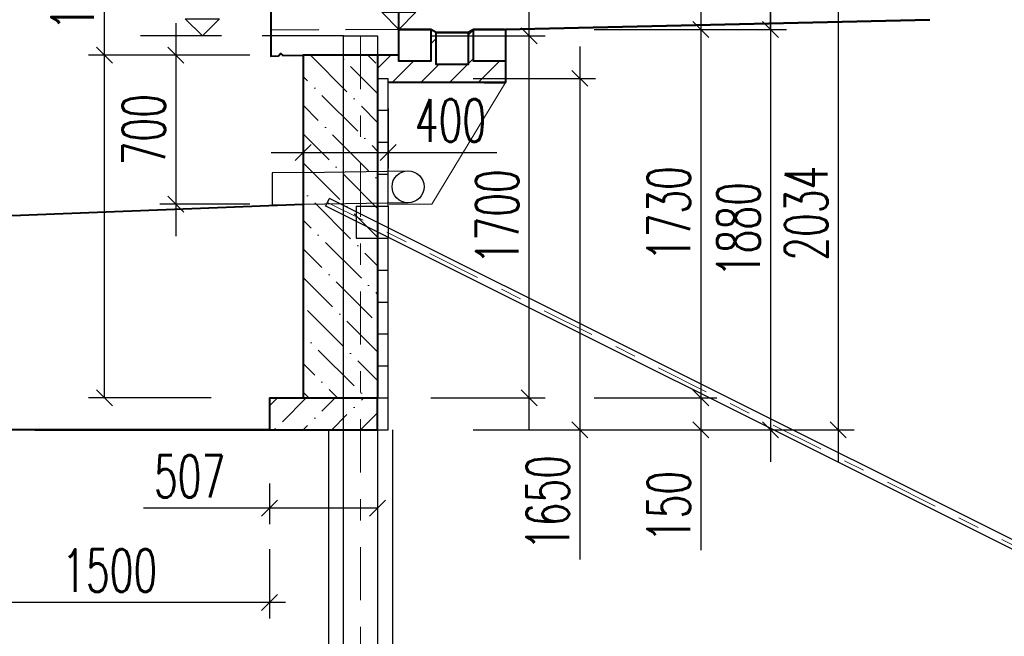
# Model space of a CAD drawing. Header units: metres. Extents: x -912764 to -454925, y -2226138 to -1112338.
# Tile 128 of 256: x -456346.58 to -456341.96, y -1112958.75 to -1112955.86. Entities that reach past the tile are written whole.
import ezdxf

# ---------------------------------------------------------------- set-up
doc = ezdxf.new("R2010")
doc.units = ezdxf.units.M
for name, pattern in [('DASHDOT', [1, 0.5, -0.25, 0, -0.25]), ('DASHED2', [0.375, 0.25, -0.125]), ('SOLID', [0]), ('ČÁRKOVANÁ', [19.05, 12.7, -6.35]), ('ČÁRKOVANÁX2', [38.1, 25.4, -12.7])]:
    doc.linetypes.add(name, pattern=pattern)
for name, color, linetype in [('!řezy tenká', 1, 'Continuous'), ('C3D_ZPR', 7, 'Continuous'), ('OZ', 3, 'Continuous')]:
    doc.layers.add(name, color=color, linetype=linetype)
for name, color, linetype, lineweight in [('_NOVÝ STAV', 1, 'Continuous', 30), ('_NOVÝ STAV - POPISKY KATASTR', 7, 'Continuous', 30), ('_VYTYČOVACÍ BODY', 200, 'Continuous', 0)]:
    doc.layers.add(name, color=color, linetype=linetype, lineweight=lineweight)
doc.layers.add('PDF2_13', color=140, linetype='Continuous', true_color=0x00bfff)
doc.layers.add('PDF_OZ', color=140, linetype='Continuous', true_color=0x00bfff)
doc.styles.add('StandardUzky', font='simplex.shx', dxfattribs={"width": 0.65})
doc.styles.add('znacky', font='arial.ttf')
doc.dimstyles.new('1000', dxfattribs={"dimscale": 0.5, "dimtxt": 1, "dimasz": 0.6, "dimexe": 0.3, "dimexo": 0.5, "dimgap": 0.5, "dimtad": 1, "dimzin": 1, "dimdsep": 46, "dimtxsty": 'znacky', "dimblk": 'OBLIQUE', "dimcen": 1, "dimdle": 0.3, "dimclrd": 256, "dimclre": 256, "dimclrt": 256, "dimadec": 3, "dimazin": 0, "dimtfac": 1, "dimtmove": 0, "dimatfit": 3, "dimldrblk": 'OBLIQUE', "dimfxl": 1, "dimlwd": -1, "dimlwe": -1, "dimarcsym": 0})

# ---------------------------------------------------------------- blocks, each defined once
blk = doc.blocks.new('_Oblique')
at = {"color": 0, "linetype": 'ByBlock', "lineweight": -2}
blk.add_line((-0.5, -0.5), (0.5, 0.5), dxfattribs=at)
blk = doc.blocks.new('*D337')
at = {"layer": 'C3D_ZPR', "color": 1, "transparency": 16777216}
for p, q in [((0.611, -1.8799), (0.611, 0.12)), ((0.15, -0.03), (0.686, -0.03)), ((0.15, -1.7299), (0.686, -1.7299))]:
    blk.add_line(p, q, dxfattribs=at)
at = {"layer": 'Defpoints', "color": 0, "lineweight": 50, "transparency": 16777216}
for p in [(-0.1, -0.03), (0.611, -0.03), (-0.1, -1.7299)]:
    blk.add_point(p, dxfattribs=at)
at = {"layer": 'C3D_ZPR', "color": 1, "transparency": 16777216, "xscale": 0.075, "yscale": 0.075, "zscale": 0.075}
for p, rotation in [((0.611, -0.03), 90), ((0.611, -1.7299), 270)]:
    blk.add_blockref('_Oblique', p, dxfattribs=dict(at, rotation=rotation))
at = {"layer": 'C3D_ZPR', "color": 1, "transparency": 16777216, "insert": (0.461, -0.88), "char_height": 0.2, "attachment_point": 5, "rotation": 90, "style": 'StandardUzky'}
blk.add_mtext('1700', dxfattribs=at)
blk = doc.blocks.new('*D989')
at = {"layer": 'C3D_ZPR', "color": 1, "transparency": 16777216}
for p, q in [((0.848, -0.0799), (0.848, -1.8799)), ((0.348, -0.2299), (0.923, -0.2299)), ((0.348, -1.8799), (0.923, -1.8799)), ((0.848, -1.8799), (0.848, -2.4883))]:
    blk.add_line(p, q, dxfattribs=at)
at = {"layer": 'Defpoints', "color": 0, "transparency": 16777216}
for p in [(-2.46, -0.2299), (-0.1, -1.8799), (0.848, -1.8799)]:
    blk.add_point(p, dxfattribs=at)
at = {"layer": 'C3D_ZPR', "color": 1, "transparency": 16777216, "xscale": 0.075, "yscale": 0.075, "zscale": 0.075}
for p, rotation in [((0.848, -0.2299), 90), ((0.848, -1.8799), 270)]:
    blk.add_blockref('_Oblique', p, dxfattribs=dict(at, rotation=rotation))
at = {"layer": 'C3D_ZPR', "color": 1, "transparency": 16777216, "insert": (0.698, -2.2216), "char_height": 0.2, "attachment_point": 5, "rotation": 90, "style": 'StandardUzky'}
blk.add_mtext('1650', dxfattribs=at)
blk = doc.blocks.new('*D339')
at = {"layer": 'C3D_ZPR', "color": 1, "transparency": 16777216}
for p, q in [((1.7427, 0.1542), (1.7427, 0.7246)), ((1.7427, 0), (1.7427, 0.3042)), ((1.2427, 0.1542), (1.8177, 0.1542)), ((1.2427, 0), (1.8177, 0))]:
    blk.add_line(p, q, dxfattribs=at)
at = {"layer": 'Defpoints', "color": 0, "lineweight": 50, "transparency": 16777216}
for p in [(-0.0296, 0.1542), (0, 0), (1.7427, 0)]:
    blk.add_point(p, dxfattribs=at)
at = {"layer": 'C3D_ZPR', "color": 1, "transparency": 16777216, "xscale": 0.075, "yscale": 0.075, "zscale": 0.075}
for p, rotation in [((1.7427, 0.1542), 90), ((1.7427, 0), 270)]:
    blk.add_blockref('_Oblique', p, dxfattribs=dict(at, rotation=rotation))
at = {"layer": 'C3D_ZPR', "color": 1, "transparency": 16777216, "insert": (1.5927, 0.5167), "char_height": 0.2, "attachment_point": 5, "rotation": 90, "style": 'StandardUzky'}
blk.add_mtext('154', dxfattribs=at)
blk = doc.blocks.new('*D991')
at = {"layer": 'C3D_ZPR', "color": 1, "transparency": 16777216}
for p, q in [((1.4161, -1.5799), (1.4161, -1.8799)), ((0.9161, -1.7299), (1.4911, -1.7299)), ((0.9161, -1.8799), (1.4911, -1.8799)), ((1.4161, -1.8799), (1.4161, -2.4447))]:
    blk.add_line(p, q, dxfattribs=at)
at = {"layer": 'Defpoints', "color": 0, "transparency": 16777216}
for p in [(-0.6068, -1.7299), (-0.6068, -1.8799), (1.4161, -1.8799)]:
    blk.add_point(p, dxfattribs=at)
at = {"layer": 'C3D_ZPR', "color": 1, "transparency": 16777216, "xscale": 0.075, "yscale": 0.075, "zscale": 0.075}
for p, rotation in [((1.4161, -1.7299), 90), ((1.4161, -1.8799), 270)]:
    blk.add_blockref('_Oblique', p, dxfattribs=dict(at, rotation=rotation))
at = {"layer": 'C3D_ZPR', "color": 1, "transparency": 16777216, "insert": (1.2661, -2.2399), "char_height": 0.2, "attachment_point": 5, "rotation": 90, "style": 'StandardUzky'}
blk.add_mtext('150', dxfattribs=at)
blk = doc.blocks.new('*D992')
at = {"layer": 'C3D_ZPR', "color": 1, "transparency": 16777216}
for p, q in [((-0.4496, -0.371), (-0.4496, -0.6524)), ((-0.05, -0.371), (-0.05, -0.6524)), ((-0.5996, -0.5774), (-0.05, -0.5774)), ((-0.05, -0.5774), (0.4593, -0.5774))]:
    blk.add_line(p, q, dxfattribs=at)
at = {"layer": 'Defpoints', "color": 0, "transparency": 16777216}
for p in [(-0.4496, -0.121), (-0.05, -0.121), (-0.05, -0.5774)]:
    blk.add_point(p, dxfattribs=at)
at = {"layer": 'C3D_ZPR', "color": 1, "transparency": 16777216, "xscale": 0.075, "yscale": 0.075, "zscale": 0.075, "rotation": 180}
blk.add_blockref('_Oblique', (-0.4496, -0.5774), dxfattribs=at)
at = {"layer": 'C3D_ZPR', "color": 1, "transparency": 16777216, "xscale": 0.075, "yscale": 0.075, "zscale": 0.075}
blk.add_blockref('_Oblique', (-0.05, -0.5774), dxfattribs=at)
at = {"layer": 'C3D_ZPR', "color": 1, "transparency": 16777216, "insert": (0.2421, -0.4274), "char_height": 0.2, "attachment_point": 5, "style": 'StandardUzky'}
blk.add_mtext('400', dxfattribs=at)
blk = doc.blocks.new('*D993')
at = {"layer": 'C3D_ZPR', "color": 1, "transparency": 16777216}
for p, q in [((1.7427, 0.15), (1.7427, -2.0299)), ((1.2427, 0), (1.8177, 0)), ((1.2427, -1.8799), (1.8177, -1.8799))]:
    blk.add_line(p, q, dxfattribs=at)
at = {"layer": 'Defpoints', "color": 0, "transparency": 16777216}
for p in [(0, 0), (-0.1, -1.8799), (1.7427, -1.8799)]:
    blk.add_point(p, dxfattribs=at)
at = {"layer": 'C3D_ZPR', "color": 1, "transparency": 16777216, "xscale": 0.075, "yscale": 0.075, "zscale": 0.075}
for p, rotation in [((1.7427, 0), 90), ((1.7427, -1.8799), 270)]:
    blk.add_blockref('_Oblique', p, dxfattribs=dict(at, rotation=rotation))
at = {"layer": 'C3D_ZPR', "color": 1, "transparency": 16777216, "insert": (1.5927, -0.94), "char_height": 0.2, "attachment_point": 5, "rotation": 90, "style": 'StandardUzky'}
blk.add_mtext('1880', dxfattribs=at)
blk = doc.blocks.new('*D336')
at = {"layer": 'C3D_ZPR', "color": 1, "transparency": 16777216}
for p, q in [((1.4161, 0.15), (1.4161, -1.8799)), ((0.9161, 0), (1.4911, 0)), ((0.9161, -1.7299), (1.4911, -1.7299))]:
    blk.add_line(p, q, dxfattribs=at)
at = {"layer": 'Defpoints', "color": 0, "lineweight": 50, "transparency": 16777216}
for p in [(0, 0), (-0.1, -1.7299), (1.4161, -1.7299)]:
    blk.add_point(p, dxfattribs=at)
at = {"layer": 'C3D_ZPR', "color": 1, "transparency": 16777216, "xscale": 0.075, "yscale": 0.075, "zscale": 0.075}
for p, rotation in [((1.4161, 0), 90), ((1.4161, -1.7299), 270)]:
    blk.add_blockref('_Oblique', p, dxfattribs=dict(at, rotation=rotation))
at = {"layer": 'C3D_ZPR', "color": 1, "transparency": 16777216, "insert": (1.2661, -0.865), "char_height": 0.2, "attachment_point": 5, "rotation": 90, "style": 'StandardUzky'}
blk.add_mtext('1730', dxfattribs=at)
blk = doc.blocks.new('*D994')
at = {"layer": 'C3D_ZPR', "color": 1, "transparency": 16777216}
for p, q in [((-0.6068, -2.1316), (-0.6068, -2.3233)), ((-0.1, -2.1316), (-0.1, -2.3233)), ((-0.6068, -2.2483), (-1.1989, -2.2483)), ((-0.1, -2.2483), (-0.7568, -2.2483))]:
    blk.add_line(p, q, dxfattribs=at)
at = {"layer": 'Defpoints', "color": 0, "transparency": 16777216}
for p in [(-0.6068, -1.8816), (-0.1, -1.8816), (-0.1, -2.2483)]:
    blk.add_point(p, dxfattribs=at)
at = {"layer": 'C3D_ZPR', "color": 1, "transparency": 16777216, "xscale": 0.075, "yscale": 0.075, "zscale": 0.075, "rotation": 180}
blk.add_blockref('_Oblique', (-0.6068, -2.2483), dxfattribs=at)
at = {"layer": 'C3D_ZPR', "color": 1, "transparency": 16777216, "xscale": 0.075, "yscale": 0.075, "zscale": 0.075}
blk.add_blockref('_Oblique', (-0.1, -2.2483), dxfattribs=at)
at = {"layer": 'C3D_ZPR', "color": 1, "transparency": 16777216, "insert": (-0.9818, -2.0983), "char_height": 0.2, "attachment_point": 5, "style": 'StandardUzky'}
blk.add_mtext('507', dxfattribs=at)
blk = doc.blocks.new('*D405')
at = {"layer": 'C3D_ZPR', "color": 1, "transparency": 16777216}
for p, q in [((-1.0466, 0.029), (-1.0466, -0.971)), ((-0.6996, -0.121), (-1.1216, -0.121)), ((-0.6996, -0.821), (-1.1216, -0.821))]:
    blk.add_line(p, q, dxfattribs=at)
at = {"layer": 'Defpoints', "color": 0, "transparency": 16777216}
for p in [(-0.4496, -0.121), (-1.0466, -0.821), (-0.4496, -0.821)]:
    blk.add_point(p, dxfattribs=at)
at = {"layer": 'C3D_ZPR', "color": 1, "transparency": 16777216, "xscale": 0.075, "yscale": 0.075, "zscale": 0.075}
for p, rotation in [((-1.0466, -0.121), 90), ((-1.0466, -0.821), 270)]:
    blk.add_blockref('_Oblique', p, dxfattribs=dict(at, rotation=rotation))
at = {"layer": 'C3D_ZPR', "color": 1, "transparency": 16777216, "insert": (-1.1966, -0.471), "char_height": 0.2, "attachment_point": 5, "rotation": 90, "style": 'StandardUzky'}
blk.add_mtext('700', dxfattribs=at)
blk = doc.blocks.new('*D338')
at = {"layer": 'C3D_ZPR', "color": 1, "transparency": 16777216}
for p, q in [((2.0611, 0.3042), (2.0611, -2.0299)), ((1.5611, 0.1542), (2.1361, 0.1542)), ((1.5611, -1.8799), (2.1361, -1.8799))]:
    blk.add_line(p, q, dxfattribs=at)
at = {"layer": 'Defpoints', "color": 0, "lineweight": 50, "transparency": 16777216}
for p in [(-0.0296, 0.1542), (-0.05, -1.8799), (2.0611, -1.8799)]:
    blk.add_point(p, dxfattribs=at)
at = {"layer": 'C3D_ZPR', "color": 1, "transparency": 16777216, "xscale": 0.075, "yscale": 0.075, "zscale": 0.075}
for p, rotation in [((2.0611, 0.1542), 90), ((2.0611, -1.8799), 270)]:
    blk.add_blockref('_Oblique', p, dxfattribs=dict(at, rotation=rotation))
at = {"layer": 'C3D_ZPR', "color": 1, "transparency": 16777216, "insert": (1.9111, -0.8629), "char_height": 0.2, "attachment_point": 5, "rotation": 90, "style": 'StandardUzky'}
blk.add_mtext('2034', dxfattribs=at)
blk = doc.blocks.new('*D404')
at = {"layer": 'C3D_ZPR', "color": 1, "transparency": 16777216}
for p, q in [((-1.3806, -0.121), (-1.3806, 0.4826)), ((-1.3806, -1.7299), (-1.3806, 0.029)), ((-0.8806, -0.121), (-1.4556, -0.121)), ((-0.8806, -1.7299), (-1.4556, -1.7299))]:
    blk.add_line(p, q, dxfattribs=at)
at = {"layer": 'Defpoints', "color": 0, "transparency": 16777216}
for p in [(-0.45, -0.121), (-1.3806, -1.7299), (-0.4496, -1.7299)]:
    blk.add_point(p, dxfattribs=at)
at = {"layer": 'C3D_ZPR', "color": 1, "transparency": 16777216, "xscale": 0.075, "yscale": 0.075, "zscale": 0.075}
for p, rotation in [((-1.3806, -0.121), 90), ((-1.3806, -1.7299), 270)]:
    blk.add_blockref('_Oblique', p, dxfattribs=dict(at, rotation=rotation))
at = {"layer": 'C3D_ZPR', "color": 1, "transparency": 16777216, "insert": (-1.5306, 0.2191), "char_height": 0.2, "attachment_point": 5, "rotation": 90, "style": 'StandardUzky'}
blk.add_mtext('1609', dxfattribs=at)
blk = doc.blocks.new('A$Cac58f5a3')
at = {"layer": '_NOVÝ STAV', "lineweight": 15}
for p in [(0, 0), (-0.5457, -0.571)]:
    blk.add_line(p, (-0.3461, -0.571), dxfattribs=at)
at = {"layer": '_NOVÝ STAV'}
for p, q in [((-0.9453, -0.4214), (-1.0953, -0.4238)), ((-1.0953, -0.4238), (-1.0953, -0.5738)), ((-1.0953, -0.5738), (-0.9453, -0.571))]:
    blk.add_line(p, q, dxfattribs=at)
at = {"layer": '_NOVÝ STAV', "linetype": 'ČÁRKOVANÁ', "lineweight": -3, "ltscale": 0.05, "flags": 128}
for points in [[(-0.9453, -0.4214), (-0.4596, -0.4138)], [(-0.4572, -0.5638), (-0.9453, -0.5714)]]:
    blk.add_lwpolyline(points, dxfattribs=at)
at = {"layer": '_NOVÝ STAV', "lineweight": -3}
blk.add_circle((-0.4572, -0.4888), 0.075, dxfattribs=at)
blk = doc.blocks.new('*D308')
at = {"layer": 'C3D_ZPR', "color": 1, "transparency": 16777216}
for p, q in [((-456344.3012, -1112954.7096), (-456344.3012, -1112954.3846)), ((-456342.3112, -1112954.7096), (-456342.3112, -1112954.3846)), ((-456344.3762, -1112954.4596), (-456342.2362, -1112954.4596))]:
    blk.add_line(p, q, dxfattribs=at)
at = {"layer": 'Defpoints', "color": 0, "lineweight": 50, "transparency": 16777216}
for p in [(-456342.3112, -1112954.4596), (-456342.3112, -1112955.8553), (-456344.3012, -1112955.9008)]:
    blk.add_point(p, dxfattribs=at)
at = {"layer": 'C3D_ZPR', "color": 1, "transparency": 16777216, "xscale": 0.075, "yscale": 0.075, "zscale": 0.075, "rotation": 180}
blk.add_blockref('_Oblique', (-456344.3012, -1112954.4596), dxfattribs=at)
at = {"layer": 'C3D_ZPR', "color": 1, "transparency": 16777216, "xscale": 0.075, "yscale": 0.075, "zscale": 0.075}
blk.add_blockref('_Oblique', (-456342.3112, -1112954.4596), dxfattribs=at)
at = {"layer": 'C3D_ZPR', "color": 1, "transparency": 16777216, "insert": (-456343.3062, -1112954.3096), "char_height": 0.2, "attachment_point": 5, "style": 'StandardUzky'}
blk.add_mtext('1990', dxfattribs=at)
blk = doc.blocks.new('Vyskova_sipka')
at = {"color": 0, "linetype": 'ByBlock', "lineweight": -2}
for p, q in [((0, 0), (-4, 4)), ((-4, 4), (4, 4)), ((4, 4), (0, 0))]:
    blk.add_line(p, q, dxfattribs=at)
blk = doc.blocks.new('*D347')
at = {"layer": 'C3D_ZPR', "color": 1, "transparency": 16777216}
for p, q in [((-456347.8652, -1112954.2256), (-456347.8652, -1112953.9006)), ((-456345.3997, -1112954.2256), (-456345.3997, -1112953.9006)), ((-456347.9402, -1112953.9756), (-456345.3247, -1112953.9756))]:
    blk.add_line(p, q, dxfattribs=at)
at = {"layer": 'Defpoints', "color": 0, "transparency": 16777216}
for p in [(-456345.3997, -1112953.9756), (-456345.3997, -1112955.7741), (-456347.8652, -1112956.8235)]:
    blk.add_point(p, dxfattribs=at)
at = {"layer": 'C3D_ZPR', "color": 1, "transparency": 16777216, "xscale": 0.075, "yscale": 0.075, "zscale": 0.075, "rotation": 180}
blk.add_blockref('_Oblique', (-456347.8652, -1112953.9756), dxfattribs=at)
at = {"layer": 'C3D_ZPR', "color": 1, "transparency": 16777216, "xscale": 0.075, "yscale": 0.075, "zscale": 0.075}
blk.add_blockref('_Oblique', (-456345.3997, -1112953.9756), dxfattribs=at)
at = {"layer": 'C3D_ZPR', "color": 1, "transparency": 16777216, "insert": (-456346.6324, -1112953.8256), "char_height": 0.2, "attachment_point": 5, "style": 'StandardUzky'}
blk.add_mtext('2465', dxfattribs=at)
blk = doc.blocks.new('*D411')
at = {"layer": 'C3D_ZPR', "color": 1, "transparency": 16777216}
for p, q in [((-456346.908, -1112958.3412), (-456346.908, -1112958.6662)), ((-456345.408, -1112958.3412), (-456345.408, -1112958.6662)), ((-456345.333, -1112958.5912), (-456346.983, -1112958.5912))]:
    blk.add_line(p, q, dxfattribs=at)
at = {"layer": 'Defpoints', "color": 0, "transparency": 16777216}
for p in [(-456346.908, -1112957.7807), (-456345.408, -1112957.7807), (-456346.908, -1112958.5912)]:
    blk.add_point(p, dxfattribs=at)
at = {"layer": 'C3D_ZPR', "color": 1, "transparency": 16777216, "xscale": 0.075, "yscale": 0.075, "zscale": 0.075, "rotation": 180}
blk.add_blockref('_Oblique', (-456346.908, -1112958.5912), dxfattribs=at)
at = {"layer": 'C3D_ZPR', "color": 1, "transparency": 16777216, "xscale": 0.075, "yscale": 0.075, "zscale": 0.075}
blk.add_blockref('_Oblique', (-456345.408, -1112958.5912), dxfattribs=at)
at = {"layer": 'C3D_ZPR', "color": 1, "transparency": 16777216, "insert": (-456346.158, -1112958.4412), "char_height": 0.2, "attachment_point": 5, "style": 'StandardUzky'}
blk.add_mtext('1500', dxfattribs=at)
blk = doc.blocks.new('A$C4eac8e0d')
at = {"layer": '_NOVÝ STAV', "linetype": 'ČÁRKOVANÁ', "lineweight": 5}
h = blk.add_hatch(dxfattribs=at)
h.set_pattern_fill('ANSI31', color=256, scale=0.03)
h.paths.add_polyline_path([(0.325, 0), (0.325, -0.1648), (0.175, -0.1648), (0.175, -0.0148), (0.15, 0), (0.15, -0.15), (0, -0.15), (0, -0.121), (-0.1, -0.121), (-0.1, -0.23), (-0.05, -0.23), (-0.05, -0.25), (0.5, -0.25), (0.5, -0.15), (0.35, -0.15), (0.35, 0)])
at = {"layer": '_NOVÝ STAV', "linetype": 'SOLID', "lineweight": 5}
h = blk.add_hatch(dxfattribs=at)
h.set_pattern_fill('ANSI36', color=1, scale=0.03, angle=90)
h.paths.add_polyline_path([(-0.1, -0.121), (-0.4496, -0.121), (-0.4496, -1.7299), (-0.1, -1.7299)])
h = blk.add_hatch(dxfattribs=at)
h.set_pattern_fill('ANSI36', color=1, scale=0.03)
h.paths.add_polyline_path([(-0.1, -1.7299), (-0.6068, -1.7299), (-0.6068, -1.8799), (-0.1, -1.8799)])
at = {"layer": 'OZ', "color": 1}
for p, q in [((-0.26, -0.03), (-0.1, -0.03)), ((-0.26, -6.03), (-0.26, -0.03)), ((-0.1, -0.03), (-0.1, -6.03)), ((-0.3436, -0.8307), (-0.3255, -0.7945)), ((6.7997, -4.4022), (-0.3435, -0.8306)), ((6.8178, -4.3661), (-0.3255, -0.7945)), ((-0.2004, -0.83), (-0.2004, -0.98)), ((-0.2, -0.83), (-0.1, -0.83)), ((-0.2, -0.98), (-0.1, -0.98))]:
    blk.add_line(p, q, dxfattribs=at)
at = {"layer": 'OZ', "color": 6, "linetype": 'DASHDOT', "lineweight": 15, "ltscale": 0.5}
for p, q in [((-0.18, -0.03), (-0.18, -6.03)), ((6.8087, -4.3843), (-0.3346, -0.8127))]:
    blk.add_line(p, q, dxfattribs=at)
at = {"layer": 'OZ', "color": 140, "lineweight": 25}
for p, q in [((-0.1, -0.38), (-0.1, -0.23)), ((-0.1, -0.38), (-0.1, -0.23)), ((-0.1, -0.53), (-0.1, -0.38)), ((-0.1, -0.68), (-0.1, -0.53)), ((-0.1, -0.83), (-0.1, -0.68)), ((-0.1, -1.13), (-0.1, -0.98)), ((-0.1, -1.13), (-0.1, -0.98)), ((-0.1, -1.28), (-0.1, -1.13)), ((-0.1, -1.43), (-0.1, -1.28)), ((-0.1, -1.5799), (-0.1, -1.4299)), ((-0.1, -1.7299), (-0.1, -1.5799))]:
    blk.add_line(p, q, dxfattribs=at)
at = {"layer": 'OZ', "color": 140, "lineweight": 30}
for p, q in [((-0.1, -0.23), (-0.05, -0.23)), ((-0.05, -0.53), (-0.05, -0.23)), ((-0.1, -0.38), (-0.05, -0.38)), ((-0.1, -0.38), (-0.05, -0.38)), ((-0.1, -0.53), (-0.05, -0.53)), ((-0.1, -0.53), (-0.05, -0.53)), ((-0.05, -0.68), (-0.05, -0.53)), ((-0.1, -0.68), (-0.05, -0.68)), ((-0.1, -0.68), (-0.05, -0.68)), ((-0.05, -0.83), (-0.05, -0.68)), ((-0.1, -0.83), (-0.05, -0.83)), ((-0.1, -0.83), (-0.05, -0.83)), ((-0.1, -0.98), (-0.05, -0.98)), ((-0.1, -0.98), (-0.05, -0.98)), ((-0.05, -1.43), (-0.05, -0.98)), ((-0.1, -1.13), (-0.05, -1.13)), ((-0.1, -1.13), (-0.05, -1.13)), ((-0.1, -1.28), (-0.05, -1.28)), ((-0.1, -1.28), (-0.05, -1.28)), ((-0.1, -1.4299), (-0.05, -1.4299)), ((-0.1, -1.43), (-0.05, -1.43)), ((-0.05, -1.5799), (-0.05, -1.4299)), ((-0.1, -1.5799), (-0.05, -1.5799)), ((-0.1, -1.5799), (-0.05, -1.5799)), ((-0.05, -1.8799), (-0.05, -1.5799)), ((-0.1, -1.7299), (-0.05, -1.7299)), ((-0.1, -1.8799), (-0.05, -1.8799))]:
    blk.add_line(p, q, dxfattribs=at)
at = {"layer": 'OZ', "color": 1, "lineweight": 30}
blk.add_line((-0.05, -0.83), (-0.05, -0.98), dxfattribs=at)
at = {"layer": 'OZ', "color": 1, "linetype": 'ČÁRKOVANÁX2', "lineweight": 25, "ltscale": 0.05}
for p, q in [((-0.33, -1.8816), (-0.33, -6.03)), ((-0.03, -1.8799), (-0.03, -6.03))]:
    blk.add_line(p, q, dxfattribs=at)
at = {"layer": 'PDF2_13', "color": 1, "linetype": 'Continuous', "lineweight": 40}
for p, q in [((0, -0.121), (-0.45, -0.121)), ((-0.1, -0.121), (-0.1, -1.7299)), ((-0.6068, -1.7299), (-0.1, -1.7299)), ((-0.6068, -1.7299), (-0.6068, -1.8799)), ((-0.1, -1.8799), (-0.1, -1.7299)), ((-0.6068, -1.8799), (-0.1, -1.8799))]:
    blk.add_line(p, q, dxfattribs=at)
for points in [[(0, -0.121), (0, 0.1225), (-0.0296, 0.1542), (-0.5504, 0.1743), (-0.6001, 0.1267), (-0.6001, -0.1252), (-0.5652, -0.1241), (-0.5557, -0.1135), (-0.5451, -0.1231), (-0.4496, -0.121), (-0.4496, -1.7299)], [(0.5, 0), (0.5, -0.15), (0.5, -0.25), (-0.05, -0.25)]]:
    blk.add_lwpolyline(points, dxfattribs=at)
at = {"layer": 'PDF2_13', "color": 1, "linetype": 'Continuous', "lineweight": 40, "flags": 128}
for points in [[(0.4957, 0), (0.35, 0), (0.325, -0.0148), (0.175, -0.0148), (0.15, 0), (0, 0)], [(0.4, -0.25), (0.4957, -0.25)]]:
    blk.add_lwpolyline(points, dxfattribs=at)
at = {"layer": 'PDF2_13', "color": 1, "linetype": 'Continuous', "lineweight": 40}
for points in [[(0, 0), (0.15, 0), (0.15, -0.15), (0, -0.15)], [(0.175, -0.0148), (0.325, -0.0148), (0.325, -0.1648), (0.175, -0.1648)], [(0.35, 0), (0.5, 0), (0.5, -0.15), (0.35, -0.15)]]:
    blk.add_lwpolyline(points, close=True, dxfattribs=at)
at = {"layer": 'PDF_OZ', "color": 5, "linetype": 'DASHED2', "lineweight": 30}
blk.add_line((0, 0), (-0.6001, -0.0035), dxfattribs=at)
at = {"layer": '_VYTYČOVACÍ BODY'}
blk.add_blockref('A$Cac58f5a3', (0.5, -0.25), dxfattribs=at)
at = {"layer": 'C3D_ZPR'}
for base, p1, p2, picture, middle, dimtype in [((1.7427, 0), (-0.0296, 0.1542), (0, 0), '*D339', (1.7427, 0.5167), 128), ((-1.3806, -1.7299), (-0.45, -0.121), (-0.4496, -1.7299), '*D404', (-1.3806, 0.2191), 128), ((0.848, -1.8799), (-2.46, -0.2299), (-0.1, -1.8799), '*D989', (0.848, -2.2216), 160), ((1.4161, -1.8799), (-0.6068, -1.7299), (-0.6068, -1.8799), '*D991', (1.4161, -2.2399), 160)]:
    dim = blk.add_linear_dim(base=base, p1=p1, p2=p2, angle=90, dimstyle='1000', override={"dimscale": 1, "dimtxt": 0.2, "dimasz": 0.075, "dimexe": 0.075, "dimexo": 0.25, "dimgap": 0.05, "dimdec": 0, "dimlfac": 1000, "dimdsep": 44, "dimtxsty": 'StandardUzky', "dimcen": 0.5, "dimdle": 0.15, "dimclrd": 1, "dimclre": 1, "dimclrt": 1, "dimfxl": 0.5, "dimfxlon": 1}, dxfattribs=at)
    dim.commit()
    dim.dimension.update_dxf_attribs({"geometry": picture, "text_midpoint": middle, "dimtype": dimtype})
for base, p1, p2, picture, middle in [((2.0611, -1.8799), (-0.0296, 0.1542), (-0.05, -1.8799), '*D338', (1.9111, -0.8629)), ((1.7427, -1.8799), (0, 0), (-0.1, -1.8799), '*D993', (1.5927, -0.94)), ((1.4161, -1.7299), (0, 0), (-0.1, -1.7299), '*D336', (1.2661, -0.865)), ((0.611, -0.03), (-0.1, -1.7299), (-0.1, -0.03), '*D337', (0.461, -0.88)), ((-1.0466, -0.821), (-0.4496, -0.121), (-0.4496, -0.821), '*D405', (-1.1966, -0.471))]:
    dim = blk.add_linear_dim(base=base, p1=p1, p2=p2, angle=90, dimstyle='1000', override={"dimscale": 1, "dimtxt": 0.2, "dimasz": 0.075, "dimexe": 0.075, "dimexo": 0.25, "dimgap": 0.05, "dimdec": 0, "dimlfac": 1000, "dimdsep": 44, "dimtxsty": 'StandardUzky', "dimcen": 0.5, "dimdle": 0.15, "dimclrd": 1, "dimclre": 1, "dimclrt": 1, "dimfxl": 0.5, "dimfxlon": 1}, dxfattribs=at)
    dim.commit()
    dim.dimension.update_dxf_attribs({"geometry": picture, "text_midpoint": middle})
for base, p1, p2, picture, middle in [((-0.05, -0.5774), (-0.4496, -0.121), (-0.05, -0.121), '*D992', (0.2421, -0.5774)), ((-0.1, -2.2483), (-0.6068, -1.8816), (-0.1, -1.8816), '*D994', (-0.9818, -2.2483))]:
    dim = blk.add_linear_dim(base=base, p1=p1, p2=p2, dimstyle='1000', override={"dimscale": 1, "dimtxt": 0.2, "dimasz": 0.075, "dimexe": 0.075, "dimexo": 0.25, "dimgap": 0.05, "dimdec": 0, "dimlfac": 1000, "dimdsep": 44, "dimtxsty": 'StandardUzky', "dimcen": 0.5, "dimdle": 0.15, "dimclrd": 1, "dimclre": 1, "dimclrt": 1, "dimfxl": 0.5, "dimfxlon": 1}, dxfattribs=at)
    dim.commit()
    dim.dimension.update_dxf_attribs({"geometry": picture, "text_midpoint": middle, "dimtype": 160})

msp = doc.modelspace()

# ---------------------------------------------------------------- linework, layer by layer
at = {"layer": '_NOVÝ STAV - POPISKY KATASTR', "color": 1, "lineweight": 50, "flags": 128}
msp.add_lwpolyline([(-456344.3012, -1112955.9008), (-456342.3112, -1112955.8553)], dxfattribs=at)
at = {"layer": 'C3D_ZPR', "color": 1, "linetype": 'ČÁRKOVANÁ', "ltscale": 0.03, "flags": 128}
msp.add_lwpolyline([(-456345.0612, -1112955.9308), (-456346.0263, -1112955.9308)], dxfattribs=at)
at = {"layer": 'PDF2_13', "color": 1, "linetype": 'Continuous', "lineweight": 40}
msp.add_line((-456346.5097, -1112957.7807), (-456345.408, -1112957.7807), dxfattribs=at)
at = {"layer": 'PDF2_13', "color": 1, "linetype": 'Continuous', "lineweight": 40, "flags": 128}
for points in [[(-456347.8652, -1112956.8235), (-456345.2508, -1112956.7217)], [(-456345.408, -1112957.7807), (-456346.908, -1112957.7807)]]:
    msp.add_lwpolyline(points, dxfattribs=at)

# ---------------------------------------------------------------- block references
at = {"layer": '!řezy tenká', "linetype": 'Continuous', "xscale": 0.02, "yscale": 0.02, "zscale": 0.03}
for p in [(-456344.8012, -1112955.9008), (-456345.7233, -1112955.9308)]:
    msp.add_blockref('Vyskova_sipka', p, dxfattribs=at)
at = {"layer": '_NOVÝ STAV - POPISKY KATASTR', "lineweight": 50}
msp.add_blockref('A$C4eac8e0d', (-456344.8012, -1112955.9008), dxfattribs=at)

# ---------------------------------------------------------------- dimensions: what is measured, and where the dimension line sits
at = {"layer": 'C3D_ZPR'}
for base, p1, p2, picture, middle in [((-456345.3997, -1112953.97564), (-456347.86519, -1112956.8235), (-456345.3997, -1112955.77407), '*D347', (-456346.63245, -1112953.82564)), ((-456342.3112, -1112954.4596), (-456344.3012, -1112955.9008), (-456342.3112, -1112955.8553), '*D308', (-456343.3062, -1112954.3096)), ((-456346.908, -1112958.5912), (-456345.408, -1112957.7807), (-456346.908, -1112957.7807), '*D411', (-456346.158, -1112958.4412))]:
    dim = msp.add_linear_dim(base=base, p1=p1, p2=p2, dimstyle='1000', override={"dimtxt": 0.4, "dimasz": 0.15, "dimexe": 0.15, "dimgap": 0.1, "dimdec": 0, "dimlfac": 1000, "dimdsep": 44, "dimtxsty": 'StandardUzky', "dimdle": 0.15, "dimclrd": 1, "dimclre": 1, "dimclrt": 1, "dimfxl": 0.5, "dimfxlon": 1}, dxfattribs=at)
    dim.commit()
    dim.dimension.update_dxf_attribs({"geometry": picture, "text_midpoint": middle})

doc.saveas('drawing.dxf')
